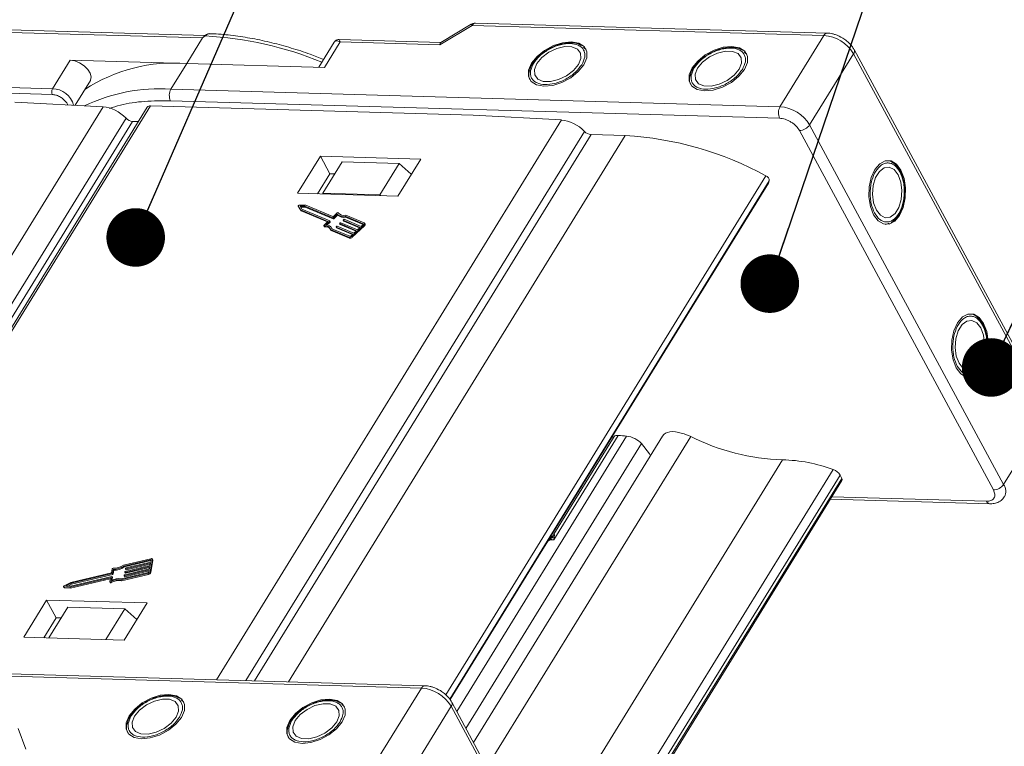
# Model space of a CAD drawing. Header units: millimetres. Extents: x 1995 to 3465, y 709 to 1742.
# Tile 37 of 45: x 2990 to 3074, y 1631 to 1693. Entities that reach past the tile are written whole.
import ezdxf

# ---------------------------------------------------------------- set-up
doc = ezdxf.new("R2010")
doc.units = ezdxf.units.MM
doc.styles.get("Standard").update_dxf_attribs({"font": '仿宋_GB2312.ttf', "width": 0.8})
doc.dimstyles.new('ISO-25.1', dxfattribs={"dimtxt": 6, "dimasz": 5, "dimexe": 3.5, "dimexo": 0.625, "dimgap": 1.5, "dimtad": 1, "dimtoh": 1, "dimtxsty": 'Standard', "dimcen": 2.5, "dimadec": 0, "dimazin": 0, "dimtfac": 1, "dimtmove": 0, "dimatfit": 3, "dimfxl": 0, "dimarcsym": 0})

msp = doc.modelspace()

# ---------------------------------------------------------------- linework, layer by layer
at = {"color": 7, "linetype": 'Continuous', "lineweight": 15}
for p, q in [((3006.263, 1691.843), (2977.661, 1692.665)), ((3026.316, 1691.062), (3029.079, 1692.715)), ((3028.991, 1692.813), (3026.387, 1691.255)), ((3029.079, 1692.715), (3059.095, 1691.852)), ((3059.387, 1692.049), (3029.371, 1692.912)), ((2977.738, 1692.458), (3006.058, 1691.644)), ((3006.296, 1691.81), (3006.058, 1691.644)), ((3059.095, 1691.852), (3055.346, 1685.771)), ((3006.058, 1691.644), (3004.708, 1689.455)), ((3017.307, 1691.279), (3015.982, 1689.131)), ((3016.456, 1689.117), (3017.805, 1691.306)), ((3026.403, 1691.264), (3017.729, 1691.514)), ((3017.805, 1691.306), (3026.316, 1691.062)), ((3038.731, 1690.718), (3038.575, 1690.858)), ((3038.754, 1690.703), (3038.808, 1690.63)), ((3052.442, 1690.324), (3052.287, 1690.464)), ((3052.465, 1690.309), (3052.519, 1690.236)), ((3057.874, 1684.213), (3061.623, 1690.294)), ((3061.623, 1690.294), (3078.18, 1659.61)), ((3078.225, 1659.958), (3061.668, 1690.643)), ((2994.751, 1689.741), (2993.252, 1687.308)), ((3004.708, 1689.455), (2994.751, 1689.741)), ((3003.358, 1687.265), (3004.708, 1689.455)), ((3004.708, 1689.455), (3016.456, 1689.117)), ((3034.352, 1689.618), (3034.266, 1689.498)), ((3048.063, 1689.224), (3047.977, 1689.104)), ((2964.917, 1687.628), (2993.237, 1686.814)), ((2993.252, 1687.308), (2964.932, 1688.123)), ((2995.183, 1685.887), (2996.486, 1688)), ((3055.346, 1685.771), (3003.358, 1687.265)), ((2972.024, 1637.841), (3001.607, 1685.83)), ((2990.027, 1686.163), (2997.575, 1685.76)), ((3001.607, 1685.83), (3029.161, 1685.038)), ((3055.318, 1684.781), (3003.33, 1686.276)), ((2997.575, 1685.76), (2967.809, 1637.474)), ((3001.348, 1685.722), (2971.824, 1637.83)), ((3029.161, 1685.038), (3036.709, 1684.635)), ((2970.543, 1637.756), (2999.531, 1684.78)), ((3000.097, 1684.51), (2971.301, 1637.8)), ((3000.592, 1684.496), (3000.097, 1684.51)), ((3036.709, 1684.635), (3007.254, 1636.854)), ((3074.431, 1653.528), (3057.874, 1684.213)), ((3009.77, 1636.782), (3038.665, 1683.655)), ((3039.23, 1683.385), (3010.489, 1636.761)), ((3013.403, 1636.678), (3042.145, 1683.302)), ((3042.145, 1683.302), (3039.23, 1683.385)), ((3073.56, 1653.058), (3057.003, 1683.742)), ((3016.116, 1681.551), (3014.166, 1678.389)), ((3024.685, 1681.305), (3016.116, 1681.551)), ((3016.116, 1681.551), (3016.93, 1680.042)), ((3016.339, 1678.376), (3017.988, 1681.052)), ((3022.844, 1680.912), (3017.988, 1681.052)), ((3022.844, 1680.912), (3021.195, 1678.236)), ((3022.736, 1678.142), (3024.685, 1681.305)), ((3023.881, 1680.001), (3022.844, 1680.912)), ((3016.93, 1680.042), (3015.88, 1678.339)), ((3017.358, 1680.03), (3016.93, 1680.042)), ((3065.687, 1680.092), (3065.626, 1680.227)), ((3026.826, 1635.559), (3054.141, 1679.868)), ((3027.153, 1635.199), (3054.428, 1679.442)), ((3054.357, 1679.25), (3027.18, 1635.164)), ((3027.183, 1635.161), (3054.338, 1679.212)), ((3054.338, 1679.212), (3054.357, 1679.25)), ((3054.357, 1679.25), (3054.428, 1679.442)), ((3014.166, 1678.389), (3022.736, 1678.142)), ((3016.335, 1678.326), (3016.339, 1678.376)), ((3016.339, 1678.376), (3021.195, 1678.236)), ((3021.195, 1678.236), (3021.253, 1678.185)), ((3014.225, 1677.283), (3014.265, 1677.208)), ((3014.225, 1677.282), (3014.427, 1676.955)), ((3014.266, 1677.207), (3014.225, 1677.282)), ((3014.265, 1677.208), (3014.266, 1677.207)), ((3014.266, 1677.207), (3014.468, 1676.879)), ((3014.863, 1677.366), (3014.305, 1677.358)), ((3014.792, 1677.277), (3014.382, 1677.271)), ((3014.382, 1677.271), (3014.53, 1677.03)), ((3014.427, 1676.955), (3016.767, 1675.971)), ((3014.468, 1676.879), (3014.427, 1676.955)), ((3014.428, 1677.196), (3014.833, 1677.202)), ((3014.468, 1676.879), (3016.724, 1675.93)), ((3014.53, 1677.03), (3016.913, 1676.028)), ((3017.175, 1676.275), (3014.792, 1677.277)), ((3014.833, 1677.202), (3014.792, 1677.277)), ((3014.833, 1677.202), (3017.215, 1676.2)), ((3017.183, 1676.391), (3014.863, 1677.366)), ((3017.553, 1676.606), (3017.216, 1676.287)), ((3017.54, 1676.701), (3017.224, 1676.403)), ((3017.257, 1676.212), (3017.594, 1676.53)), ((3017.594, 1676.53), (3017.553, 1676.606)), ((3017.641, 1676.704), (3017.635, 1676.714)), ((3017.635, 1676.714), (3017.641, 1676.704)), ((3016.767, 1675.971), (3016.43, 1675.652)), ((3016.911, 1675.999), (3016.574, 1675.681)), ((3016.685, 1675.672), (3016.952, 1675.924)), ((3016.952, 1675.924), (3016.911, 1675.999)), ((3016.96, 1675.947), (3016.92, 1676.023)), ((3017.215, 1676.2), (3017.175, 1676.275)), ((3017.257, 1676.212), (3017.216, 1676.287)), ((3017.763, 1675.792), (3017.804, 1675.717)), ((3019.203, 1675.184), (3017.769, 1675.787)), ((3017.81, 1675.712), (3017.769, 1675.787)), ((3017.771, 1675.816), (3017.815, 1675.857)), ((3017.81, 1675.712), (3019.16, 1675.144)), ((3017.856, 1675.869), (3019.29, 1675.266)), ((3018.068, 1676.081), (3018.109, 1676.005)), ((3019.508, 1675.472), (3018.074, 1676.075)), ((3018.115, 1676), (3018.074, 1676.075)), ((3018.076, 1676.104), (3018.12, 1676.145)), ((3018.115, 1676), (3019.465, 1675.432)), ((3018.161, 1676.158), (3019.595, 1675.555)), ((3019.773, 1675.777), (3018.229, 1676.426)), ((3018.27, 1676.351), (3018.229, 1676.426)), ((3018.27, 1676.351), (3019.77, 1675.72)), ((3019.861, 1675.859), (3018.292, 1676.519)), ((3019.595, 1675.555), (3019.769, 1675.719)), ((3019.788, 1675.75), (3019.773, 1675.777)), ((3019.939, 1675.751), (3019.898, 1675.827)), ((3064.425, 1675.738), (3064.335, 1675.728)), ((3064.45, 1675.751), (3064.65, 1675.816)), ((3016.413, 1675.605), (3016.454, 1675.53)), ((3016.488, 1675.516), (3016.447, 1675.591)), ((3016.985, 1675.284), (3018.553, 1674.624)), ((3017.026, 1675.209), (3016.985, 1675.284)), ((3017.026, 1675.209), (3018.594, 1674.549)), ((3017.104, 1675.369), (3017.063, 1675.444)), ((3017.097, 1675.356), (3018.641, 1674.707)), ((3017.458, 1675.504), (3017.499, 1675.429)), ((3018.898, 1674.896), (3017.464, 1675.499)), ((3017.505, 1675.423), (3017.464, 1675.499)), ((3017.466, 1675.528), (3017.51, 1675.569)), ((3017.505, 1675.423), (3018.855, 1674.856)), ((3017.551, 1675.581), (3018.985, 1674.978)), ((3018.724, 1674.731), (3018.898, 1674.896)), ((3018.803, 1674.698), (3019.848, 1675.686)), ((3018.843, 1674.623), (3019.889, 1675.611)), ((3018.985, 1674.978), (3019.203, 1675.184)), ((3019.29, 1675.266), (3019.508, 1675.472)), ((3019.848, 1675.686), (3019.889, 1675.611)), ((3018.553, 1674.624), (3018.594, 1674.549)), ((3018.843, 1674.623), (3018.803, 1674.698)), ((3072.744, 1667.014), (3072.683, 1667.149)), ((3071.482, 1662.66), (3071.392, 1662.649)), ((3071.507, 1662.673), (3071.707, 1662.737)), ((3078.18, 1659.61), (3074.431, 1653.528)), ((3042.253, 1657.653), (3027.758, 1634.139)), ((3045.31, 1657.648), (3029.186, 1631.492)), ((3030.324, 1629.384), (3047.728, 1657.617)), ((3041.548, 1657.714), (3036.045, 1648.787)), ((3041.192, 1657.606), (3036.057, 1649.275)), ((3041.022, 1657.611), (3041.134, 1657.512)), ((3028.533, 1632.703), (3043.516, 1657.007)), ((3043.516, 1657.007), (3044.197, 1656.131)), ((3055.555, 1655.624), (3034.551, 1621.55)), ((3044.28, 1655.976), (3044.197, 1656.131)), ((3036.816, 1617.352), (3059.897, 1654.793)), ((3037.219, 1616.605), (3060.473, 1654.328)), ((3060.626, 1654.044), (3037.372, 1616.322)), ((3037.428, 1616.218), (3060.638, 1653.868)), ((3060.473, 1654.328), (3060.626, 1654.044)), ((3059.648, 1652.262), (3073.24, 1651.872)), ((3059.773, 1652.464), (3072.96, 1652.085)), ((3035.67, 1648.772), (3035.621, 1648.827)), ((3035.696, 1648.857), (3035.67, 1648.772)), ((3036.045, 1648.787), (3035.696, 1648.857)), ((3036.084, 1649.078), (3036.045, 1648.787)), ((3035.53, 1648.696), (3033.151, 1644.837)), ((3035.67, 1648.772), (3035.53, 1648.696)), ((3036.045, 1648.787), (3035.67, 1648.772)), ((3001.637, 1647.183), (2999.323, 1646.634)), ((3001.822, 1647.071), (3001.782, 1647.147)), ((2998.342, 1646.31), (2998.281, 1645.984)), ((2998.386, 1645.948), (2998.447, 1646.275)), ((2998.447, 1646.275), (2998.487, 1646.199)), ((2999.344, 1646.559), (3001.621, 1647.098)), ((2999.344, 1646.559), (2999.385, 1646.483)), ((2999.385, 1646.483), (3001.662, 1647.023)), ((3001.531, 1646.31), (2999.417, 1645.809)), ((2999.456, 1646.02), (3001.57, 1646.521)), ((3001.586, 1646.606), (2999.471, 1646.105)), ((2999.493, 1646.372), (2999.485, 1646.33)), ((2999.486, 1646.322), (2999.527, 1646.246)), ((2999.496, 1645.945), (3001.553, 1646.432)), ((2999.51, 1646.316), (3001.625, 1646.817)), ((2999.51, 1646.316), (2999.551, 1646.24)), ((3001.64, 1646.901), (2999.526, 1646.4)), ((2999.551, 1646.24), (3001.608, 1646.728)), ((3001.57, 1646.521), (3001.531, 1646.31)), ((3001.625, 1646.817), (3001.586, 1646.606)), ((3001.601, 1646.085), (3001.788, 1647.097)), ((3001.662, 1647.023), (3001.621, 1647.098)), ((3001.671, 1647.07), (3001.64, 1646.901)), ((3001.641, 1646.009), (3001.829, 1647.022)), ((3001.788, 1647.097), (3001.829, 1647.022)), ((2994.753, 1644.745), (2998.174, 1645.555)), ((2998.306, 1645.667), (2994.792, 1644.835)), ((2994.794, 1644.669), (2998.187, 1645.473)), ((2998.281, 1645.984), (2994.831, 1645.167)), ((2994.839, 1645.088), (2998.353, 1645.92)), ((2994.88, 1645.012), (2998.394, 1645.845)), ((2998.199, 1645.541), (2998.143, 1645.236)), ((2998.195, 1645.517), (2998.174, 1645.555)), ((2998.271, 1645.327), (2998.332, 1645.653)), ((2998.371, 1645.586), (2998.33, 1645.661)), ((2998.331, 1645.354), (2998.372, 1645.578)), ((2998.332, 1645.653), (2998.372, 1645.578)), ((2998.353, 1645.92), (2998.394, 1645.845)), ((2998.427, 1645.873), (2998.386, 1645.948)), ((2998.427, 1645.873), (2998.487, 1646.199)), ((2999.089, 1645.369), (3001.402, 1645.917)), ((2999.13, 1645.293), (3001.443, 1645.841)), ((3001.418, 1646.001), (2999.141, 1645.462)), ((2999.384, 1645.781), (2999.376, 1645.739)), ((2999.377, 1645.731), (2999.418, 1645.656)), ((2999.401, 1645.725), (3001.515, 1646.226)), ((2999.401, 1645.725), (2999.442, 1645.65)), ((2999.438, 1646.077), (2999.431, 1646.035)), ((2999.432, 1646.026), (2999.472, 1645.951)), ((2999.442, 1645.65), (3001.499, 1646.137)), ((2999.456, 1646.02), (2999.496, 1645.945)), ((3001.402, 1645.917), (3001.443, 1645.841)), ((3001.515, 1646.226), (3001.484, 1646.057)), ((3001.641, 1646.009), (3001.601, 1646.085)), ((2994.199, 1644.798), (2994.239, 1644.723)), ((2994.225, 1644.784), (2994.753, 1644.745)), ((2994.266, 1644.709), (2994.225, 1644.784)), ((2994.831, 1645.167), (2994.239, 1644.862)), ((2994.266, 1644.709), (2994.794, 1644.669)), ((2994.404, 1644.864), (2994.839, 1645.088)), ((2994.792, 1644.835), (2994.404, 1644.864)), ((2994.568, 1644.852), (2994.88, 1645.012)), ((2994.794, 1644.669), (2994.753, 1644.745)), ((2994.839, 1645.088), (2994.88, 1645.012)), ((2998.145, 1645.219), (2998.186, 1645.144)), ((2998.26, 1645.142), (2998.219, 1645.218)), ((2999.13, 1645.293), (2999.089, 1645.369)), ((2992.752, 1643.651), (2990.803, 1640.489)), ((3001.322, 1643.405), (2992.752, 1643.651)), ((2992.752, 1643.651), (2993.566, 1642.142)), ((2992.945, 1640.427), (2994.565, 1643.055)), ((2999.421, 1642.915), (2994.565, 1643.055)), ((2999.421, 1642.915), (2997.801, 1640.288)), ((2999.372, 1640.243), (3001.322, 1643.405)), ((3000.458, 1642.004), (2999.421, 1642.915)), ((2992.517, 1640.44), (2993.566, 1642.142)), ((2993.566, 1642.142), (2993.995, 1642.13)), ((2990.803, 1640.489), (2999.372, 1640.243)), ((2972.767, 1637.641), (3024.755, 1636.146)), ((3025.046, 1636.343), (2973.058, 1637.837)), ((3024.755, 1636.146), (3021.006, 1630.065)), ((3004.39, 1635.012), (3004.235, 1635.152)), ((3004.414, 1634.996), (3004.468, 1634.924)), ((3018.101, 1634.618), (3017.946, 1634.758)), ((3018.125, 1634.602), (3018.179, 1634.53)), ((3023.534, 1628.506), (3027.283, 1634.588)), ((3027.283, 1634.588), (3043.84, 1603.903)), ((3043.884, 1604.252), (3027.328, 1634.937)), ((3000.012, 1633.912), (2999.926, 1633.792)), ((3013.723, 1633.518), (3013.637, 1633.398)), ((2990.99, 1630.928), (2990.326, 1632.68))]:
    msp.add_line(p, q, dxfattribs=at)
at = {"color": 7, "linetype": 'Continuous', "lineweight": 15, "flags": 128}
for points in [[(3006.296, 1691.81), (3006.283, 1691.818), (3006.272, 1691.824), (3006.261, 1691.828), (3006.252, 1691.83), (3006.245, 1691.83), (3006.239, 1691.827), (3006.239, 1691.827)], [(3037.538, 1691.308), (3036.792, 1691.235), (3036.005, 1690.984), (3035.253, 1690.578), (3034.611, 1690.058), (3034.14, 1689.475), (3033.888, 1688.886), (3033.878, 1688.348), (3034.113, 1687.914), (3034.568, 1687.626), (3035.199, 1687.514), (3035.945, 1687.587), (3036.732, 1687.838), (3037.483, 1688.244), (3038.126, 1688.764), (3038.597, 1689.347), (3038.849, 1689.936), (3038.859, 1690.475), (3038.624, 1690.908), (3038.169, 1691.196), (3037.538, 1691.308)], [(3034.597, 1689.462), (3034.386, 1688.943), (3034.414, 1688.481), (3034.678, 1688.13), (3035.145, 1687.935), (3035.76, 1687.917), (3036.449, 1688.079), (3037.128, 1688.403), (3037.715, 1688.847), (3038.139, 1689.36), (3038.351, 1689.879), (3038.323, 1690.342), (3038.059, 1690.692), (3037.592, 1690.888), (3036.977, 1690.905), (3036.288, 1690.743), (3035.609, 1690.42), (3035.022, 1689.975), (3034.597, 1689.462)], [(3051.249, 1690.914), (3050.503, 1690.841), (3049.716, 1690.59), (3048.965, 1690.184), (3048.322, 1689.664), (3047.852, 1689.081), (3047.599, 1688.491), (3047.59, 1687.953), (3047.824, 1687.52), (3048.279, 1687.232), (3048.91, 1687.119), (3049.656, 1687.193), (3050.443, 1687.444), (3051.195, 1687.85), (3051.837, 1688.37), (3052.308, 1688.953), (3052.56, 1689.542), (3052.57, 1690.08), (3052.335, 1690.514), (3051.88, 1690.802), (3051.249, 1690.914)], [(3048.309, 1689.068), (3048.097, 1688.549), (3048.125, 1688.086), (3048.389, 1687.736), (3048.856, 1687.54), (3049.471, 1687.523), (3050.16, 1687.685), (3050.839, 1688.008), (3051.426, 1688.453), (3051.851, 1688.966), (3052.062, 1689.485), (3052.034, 1689.947), (3051.77, 1690.298), (3051.303, 1690.493), (3050.688, 1690.511), (3049.999, 1690.349), (3049.321, 1690.025), (3048.733, 1689.581), (3048.309, 1689.068)], [(2996.486, 1688), (2996.505, 1688.035), (2996.558, 1688.307), (2996.475, 1688.625), (2996.265, 1688.955), (2995.95, 1689.261), (2995.565, 1689.51), (2995.15, 1689.676), (2994.751, 1689.741)], [(3065.669, 1680.348), (3065.284, 1680.861), (3064.823, 1681.139), (3064.33, 1681.153), (3063.854, 1680.902), (3063.44, 1680.412), (3063.131, 1679.73), (3062.955, 1678.922), (3062.93, 1678.068), (3063.059, 1677.252), (3063.329, 1676.553), (3063.714, 1676.04), (3064.175, 1675.762), (3064.668, 1675.748), (3065.144, 1675.998), (3065.557, 1676.489), (3065.867, 1677.171), (3066.043, 1677.979), (3066.067, 1678.832), (3065.938, 1679.649), (3065.669, 1680.348)], [(3065.429, 1679.959), (3065.085, 1680.401), (3064.67, 1680.608), (3064.235, 1680.555), (3063.832, 1680.248), (3063.509, 1679.724), (3063.305, 1679.047), (3063.246, 1678.297), (3063.337, 1677.566), (3063.569, 1676.942), (3063.913, 1676.5), (3064.327, 1676.293), (3064.763, 1676.346), (3065.166, 1676.653), (3065.489, 1677.177), (3065.692, 1677.854), (3065.752, 1678.603), (3065.66, 1679.334), (3065.429, 1679.959)], [(3014.225, 1677.282), (3014.222, 1677.293), (3014.224, 1677.305), (3014.23, 1677.318), (3014.241, 1677.33), (3014.255, 1677.341), (3014.272, 1677.35), (3014.289, 1677.356), (3014.305, 1677.358)], [(3017.54, 1676.701), (3017.552, 1676.711), (3017.565, 1676.719), (3017.58, 1676.724), (3017.595, 1676.728), (3017.608, 1676.728), (3017.62, 1676.726), (3017.629, 1676.721), (3017.635, 1676.714)], [(3016.913, 1676.028), (3016.917, 1676.026), (3016.919, 1676.023), (3016.921, 1676.02), (3016.921, 1676.016), (3016.92, 1676.012), (3016.918, 1676.008), (3016.915, 1676.003), (3016.911, 1675.999)], [(3017.769, 1675.787), (3017.766, 1675.789), (3017.763, 1675.792), (3017.762, 1675.795), (3017.762, 1675.799), (3017.762, 1675.803), (3017.764, 1675.807), (3017.767, 1675.812), (3017.771, 1675.816)], [(3018.074, 1676.075), (3018.071, 1676.077), (3018.068, 1676.08), (3018.067, 1676.083), (3018.067, 1676.087), (3018.067, 1676.091), (3018.069, 1676.096), (3018.072, 1676.1), (3018.076, 1676.104)], [(3019.769, 1675.719), (3019.777, 1675.728), (3019.783, 1675.736), (3019.787, 1675.745), (3019.789, 1675.753), (3019.788, 1675.761), (3019.785, 1675.768), (3019.78, 1675.773), (3019.773, 1675.777)], [(3019.861, 1675.859), (3019.881, 1675.847), (3019.896, 1675.831), (3019.904, 1675.811), (3019.906, 1675.788), (3019.901, 1675.763), (3019.889, 1675.737), (3019.872, 1675.711), (3019.848, 1675.686)], [(3016.447, 1675.591), (3016.434, 1675.592), (3016.423, 1675.596), (3016.416, 1675.602), (3016.411, 1675.61), (3016.411, 1675.62), (3016.414, 1675.63), (3016.42, 1675.642), (3016.43, 1675.652)], [(3017.114, 1675.349), (3017.113, 1675.35), (3017.104, 1675.369)], [(3017.464, 1675.499), (3017.461, 1675.501), (3017.458, 1675.504), (3017.457, 1675.507), (3017.457, 1675.511), (3017.457, 1675.515), (3017.459, 1675.519), (3017.462, 1675.524), (3017.466, 1675.528)], [(3072.726, 1667.269), (3072.341, 1667.783), (3071.88, 1668.06), (3071.387, 1668.074), (3070.911, 1667.824), (3070.497, 1667.334), (3070.188, 1666.651), (3070.012, 1665.844), (3069.987, 1664.99), (3070.116, 1664.173), (3070.386, 1663.474), (3070.771, 1662.961), (3071.232, 1662.684), (3071.725, 1662.669), (3072.201, 1662.92), (3072.614, 1663.41), (3072.924, 1664.092), (3073.1, 1664.9), (3073.124, 1665.754), (3072.995, 1666.57), (3072.726, 1667.269)], [(3072.486, 1666.88), (3072.142, 1667.322), (3071.727, 1667.53), (3071.292, 1667.476), (3070.889, 1667.169), (3070.566, 1666.646), (3070.362, 1665.968), (3070.303, 1665.219), (3070.394, 1664.488), (3070.626, 1663.864), (3070.97, 1663.421), (3071.384, 1663.214), (3071.82, 1663.267), (3072.223, 1663.574), (3072.546, 1664.098), (3072.749, 1664.775), (3072.809, 1665.525), (3072.717, 1666.256), (3072.486, 1666.88)], [(3001.637, 1647.183), (3001.67, 1647.188), (3001.702, 1647.189), (3001.73, 1647.184), (3001.753, 1647.175), (3001.772, 1647.161), (3001.784, 1647.143), (3001.789, 1647.121), (3001.788, 1647.097)], [(2999.485, 1646.33), (2999.485, 1646.326), (2999.486, 1646.322), (2999.488, 1646.319), (2999.491, 1646.317), (2999.495, 1646.315), (2999.5, 1646.315), (2999.505, 1646.315), (2999.51, 1646.316)], [(3001.621, 1647.098), (3001.632, 1647.1), (3001.643, 1647.1), (3001.652, 1647.099), (3001.66, 1647.096), (3001.666, 1647.091), (3001.67, 1647.085), (3001.672, 1647.078), (3001.671, 1647.07)], [(2998.174, 1645.555), (2998.18, 1645.556), (2998.185, 1645.556), (2998.19, 1645.556), (2998.193, 1645.554), (2998.196, 1645.552), (2998.199, 1645.549), (2998.199, 1645.545), (2998.199, 1645.541)], [(2998.332, 1645.653), (2998.332, 1645.657), (2998.331, 1645.661), (2998.329, 1645.664), (2998.326, 1645.666), (2998.322, 1645.668), (2998.317, 1645.668), (2998.312, 1645.668), (2998.306, 1645.667)], [(2999.376, 1645.739), (2999.376, 1645.735), (2999.377, 1645.732), (2999.379, 1645.729), (2999.382, 1645.726), (2999.386, 1645.725), (2999.39, 1645.724), (2999.395, 1645.724), (2999.401, 1645.725)], [(2999.431, 1646.035), (2999.43, 1646.031), (2999.431, 1646.027), (2999.433, 1646.024), (2999.436, 1646.022), (2999.44, 1646.02), (2999.445, 1646.019), (2999.45, 1646.019), (2999.456, 1646.02)], [(2994.225, 1644.784), (2994.212, 1644.787), (2994.202, 1644.794), (2994.197, 1644.803), (2994.197, 1644.815), (2994.201, 1644.827), (2994.211, 1644.84), (2994.224, 1644.852), (2994.239, 1644.862)], [(2998.219, 1645.218), (2998.205, 1645.211), (2998.19, 1645.207), (2998.176, 1645.205), (2998.163, 1645.207), (2998.153, 1645.211), (2998.146, 1645.217), (2998.143, 1645.226), (2998.143, 1645.236)], [(2998.186, 1645.144), (2998.187, 1645.142), (2998.194, 1645.135), (2998.204, 1645.131), (2998.216, 1645.13), (2998.231, 1645.131), (2998.245, 1645.135), (2998.26, 1645.142)], [(3000.858, 1631.807), (3001.604, 1631.881), (3002.391, 1632.132), (3003.143, 1632.538), (3003.786, 1633.058), (3004.256, 1633.641), (3004.508, 1634.23), (3004.518, 1634.768), (3004.284, 1635.202), (3003.829, 1635.49), (3003.198, 1635.602), (3002.452, 1635.529), (3001.665, 1635.278), (3000.913, 1634.872), (3000.27, 1634.352), (2999.8, 1633.769), (2999.548, 1633.179), (2999.538, 1632.641), (2999.772, 1632.207), (3000.227, 1631.92), (3000.858, 1631.807)], [(3000.257, 1633.756), (3000.046, 1633.237), (3000.074, 1632.774), (3000.337, 1632.424), (3000.805, 1632.228), (3001.42, 1632.211), (3002.108, 1632.373), (3002.787, 1632.696), (3003.374, 1633.141), (3003.799, 1633.654), (3004.01, 1634.173), (3003.982, 1634.635), (3003.719, 1634.986), (3003.251, 1635.181), (3002.636, 1635.199), (3001.948, 1635.036), (3001.269, 1634.713), (3000.682, 1634.269), (3000.257, 1633.756)], [(3014.569, 1631.413), (3015.315, 1631.486), (3016.102, 1631.738), (3016.854, 1632.144), (3017.497, 1632.663), (3017.967, 1633.247), (3018.22, 1633.836), (3018.229, 1634.374), (3017.995, 1634.808), (3017.54, 1635.095), (3016.909, 1635.208), (3016.163, 1635.135), (3015.376, 1634.883), (3014.624, 1634.478), (3013.982, 1633.958), (3013.511, 1633.375), (3013.259, 1632.785), (3013.249, 1632.247), (3013.483, 1631.813), (3013.938, 1631.526), (3014.569, 1631.413)], [(3013.968, 1633.362), (3013.757, 1632.843), (3013.785, 1632.38), (3014.048, 1632.03), (3014.516, 1631.834), (3015.131, 1631.817), (3015.819, 1631.979), (3016.498, 1632.302), (3017.085, 1632.747), (3017.51, 1633.26), (3017.721, 1633.779), (3017.693, 1634.241), (3017.43, 1634.591), (3016.962, 1634.787), (3016.347, 1634.805), (3015.659, 1634.642), (3014.98, 1634.319), (3014.393, 1633.874), (3013.968, 1633.362)]]:
    msp.add_lwpolyline(points, dxfattribs=at)
at = {"color": 7, "linetype": 'Continuous', "lineweight": 15}
for centre, radius, start, end in [((3028.895, 1692.637), 0.2, 22.84994, 61.18051), ((3029.396, 1692.561), 0.352, 94.04353, 153.96822), ((3004.743, 1661.692), 30.158, 67.56558, 87.04686), ((3059.401, 1691.714), 0.336, 92.3508, 155.6084), ((3058.856, 1688.634), 3.227, 30.95613, 85.74517), ((3061.363, 1690.505), 0.335, 321.05186, 24.67208), ((3003.592, 1675.695), 13.805, 85.36159, 123.29608), ((2993.722, 1687.047), 0.538, 150.95613, 205.74517), ((2993.213, 1685.4), 1.909, 15.00955, 88.85439), ((3002.387, 1672.409), 14.888, 86.25928, 115.5149), ((3004.299, 1686.743), 1.076, 150.95613, 205.74517), ((3001.572, 1685.551), 0.282, 82.73307, 142.65777), ((3056.287, 1685.249), 1.076, 150.95613, 205.74517), ((3055.107, 1682.552), 3.227, 30.95613, 85.74517), ((3000.166, 1685.382), 0.874, 223.51064, 265.47631), ((3056.985, 1684.818), 1.076, 270.96032, 325.74097), ((3039.299, 1684.257), 0.874, 223.51064, 265.47631), ((3040.555, 1655.07), 28.276, 61.28356, 86.77721), ((3054.001, 1679.465), 0.427, 356.97163, 70.79034), ((3018.045, 1677.095), 0.693, 224.85727, 285.46591), ((3018.085, 1677.019), 0.693, 224.85727, 285.46591), ((3018.1, 1677.075), 0.588, 217.86047, 289.03364), ((3016.94, 1675.941), 0.021, 304.18773, 16.79947), ((3017.185, 1676.318), 0.0436, 256.65876, 316.22204), ((3017.193, 1676.433), 0.0436, 256.65876, 316.22204), ((3017.225, 1676.242), 0.0436, 256.65876, 316.22204), ((3017.814, 1675.723), 0.0121, 209.18743, 249.41863), ((3017.846, 1675.827), 0.0436, 76.65876, 136.22204), ((3018.119, 1676.011), 0.0121, 209.18743, 249.41863), ((3018.151, 1676.115), 0.0436, 76.65876, 136.22204), ((3019.818, 1675.715), 0.126, 304.18773, 16.79947), ((3016.548, 1675.143), 0.459, 17.87163, 102.66726), ((3016.481, 1675.549), 0.0337, 214.61981, 280.50709), ((3016.566, 1674.975), 0.547, 42.50939, 98.19588), ((3016.629, 1675.187), 0.497, 19.88446, 96.34019), ((3017.509, 1675.435), 0.0121, 209.18743, 249.41863), ((3017.541, 1675.539), 0.0436, 76.65876, 136.22204), ((3018.614, 1674.879), 0.262, 256.65876, 316.22204), ((3018.654, 1674.804), 0.262, 256.65876, 316.22204), ((3018.661, 1674.792), 0.0872, 256.65876, 316.22204), ((3046.038, 1654.139), 3.866, 64.08459, 75.76438), ((3056.127, 1674.236), 18.621, 243.188, 268.24151), ((3055.292, 1642.484), 13.143, 69.48943, 88.85018), ((3059.543, 1653.765), 1.087, 31.14364, 70.99759), ((3060.482, 1653.946), 0.174, 333.65688, 34.35659), ((3073.542, 1654.134), 1.076, 270.96032, 325.74097), ((3073.583, 1652.941), 1.032, 332.66387, 34.71321), ((3073.285, 1652.221), 0.352, 202.73469, 262.6019), ((3035.134, 1650.3), 1.549, 291.30344, 307.87012), ((2998.426, 1646.279), 0.0895, 85.73675, 159.43857), ((2998.505, 1647.749), 1.383, 266.96732, 306.27921), ((2998.429, 1647.89), 1.616, 270.62184, 304.50109), ((2998.47, 1647.815), 1.616, 270.62184, 304.50109), ((2999.534, 1646.357), 0.0436, 100.47925, 160.04254), ((3001.758, 1647.038), 0.0725, 347.28267, 27.51386), ((2998.898, 1644.158), 1.326, 79.41771, 118.19154), ((2998.345, 1645.963), 0.0436, 280.47925, 340.04254), ((2998.36, 1645.58), 0.0121, 347.28267, 27.51386), ((2998.386, 1645.888), 0.0436, 280.47925, 340.04254), ((2999.425, 1645.767), 0.0436, 100.47925, 160.04254), ((2999.434, 1645.669), 0.021, 219.90183, 292.51357), ((2999.479, 1646.062), 0.0436, 100.47925, 160.04254), ((2999.488, 1645.964), 0.021, 219.90183, 292.51357), ((2999.543, 1646.26), 0.021, 219.90183, 292.51357), ((3001.355, 1646.174), 0.262, 280.47925, 340.04254), ((3001.402, 1646.087), 0.0872, 280.47925, 340.04254), ((3001.395, 1646.099), 0.262, 280.47925, 340.04254), ((2994.265, 1644.739), 0.0299, 212.24433, 271.76784), ((2998.843, 1644.207), 1.188, 78.0397, 121.68332), ((2998.884, 1644.131), 1.188, 78.0397, 121.68332), ((3025.06, 1636.008), 0.336, 92.3508, 155.6084), ((3024.515, 1632.928), 3.227, 30.95613, 85.74517), ((3027.012, 1634.799), 0.344, 321.97192, 24.1625)]:
    msp.add_arc(centre, radius, start, end, dxfattribs=at)
for centre, major_axis, ratio, start_param, end_param in [((3026.587, 1690.559), (-0.183, 0.703), 0.289398, 0.084261, 0.701056), ((2998.335, 1684.351), (-1.644, 1.068), 0.560949, 4.308917, 5.511142), ((3037.469, 1683.226), (-1.644, 1.068), 0.560949, 4.308917, 5.511142), ((3047.384, 1656.209), (-2.045, 1.481), 0.521136, 5.255083, 6.321956), ((3041.826, 1657.299), (-0.643, 0.289), 0.469328, 5.357196, 6.221833), ((3068.632, 1617.328), (-62.611, 28.119), 0.469328, 5.34507, 5.357196), ((3042.659, 1657.032), (-0.964, 0.433), 0.469328, 3.865638, 5.34507)]:
    msp.add_ellipse(centre, major_axis=major_axis, ratio=ratio, start_param=start_param, end_param=end_param, dxfattribs=at)
for points, knots in [([(3029.371, 1692.909), (3029.286, 1692.907), (3029.151, 1692.903), (3029.039, 1692.831), (3028.997, 1692.804)], [0, 0, 0, 0, 0.626203, 1, 1, 1, 1]), ([(3006.244, 1691.829), (3006.234, 1691.822), (3006.214, 1691.807), (3006.193, 1691.792), (3006.183, 1691.785)], [0, 0, 0, 0, 0.5187957, 1, 1, 1, 1]), ([(3006.626, 1692.001), (3006.592, 1691.999), (3006.517, 1691.995), (3006.383, 1691.937), (3006.294, 1691.869), (3006.239, 1691.827)], [0, 0, 0, 0, 0.248163, 0.537272, 1, 1, 1, 1]), ([(3006.66, 1692.001), (3006.657, 1692.003), (3006.625, 1692.012), (3006.561, 1691.994), (3006.47, 1691.955), (3006.383, 1691.891), (3006.324, 1691.836), (3006.296, 1691.81)], [0, 0, 0, 0, 0.0339916, 0.2864822, 0.5328764, 0.7861592, 1, 1, 1, 1]), ([(3016.399, 1689.807), (3016.016, 1689.957), (3015.094, 1690.319), (3013.616, 1690.797), (3011.967, 1691.25), (3010.305, 1691.609), (3008.655, 1691.856), (3007.434, 1691.984), (3006.785, 1691.992), (3006.66, 1691.994)], [0, 0, 0, 0, 0.114988, 0.276983, 0.443362, 0.612888, 0.784719, 0.958275, 1, 1, 1, 1]), ([(3060.701, 1691.627), (3060.492, 1691.74), (3060.202, 1691.896), (3059.761, 1692.009), (3059.53, 1692.058), (3059.392, 1692.048), (3059.387, 1692.047)], [0, 0, 0, 0, 0.488444, 0.677599, 0.988653, 1, 1, 1, 1]), ([(3017.805, 1691.306), (3017.694, 1691.352), (3017.523, 1691.423), (3017.367, 1691.37), (3017.31, 1691.28), (3017.284, 1691.239)], [0, 0, 0, 0, 0.4984129, 0.772928, 1, 1, 1, 1]), ([(3017.727, 1691.514), (3017.676, 1691.511), (3017.589, 1691.506), (3017.443, 1691.439), (3017.375, 1691.363), (3017.339, 1691.322)], [0, 0, 0, 0, 0.389383, 0.666862, 1, 1, 1, 1]), ([(3017.728, 1691.509), (3017.728, 1691.51), (3017.728, 1691.529), (3017.746, 1691.463), (3017.785, 1691.359), (3017.805, 1691.306)], [0, 0, 0, 0, 0.044563, 0.521846, 1, 1, 1, 1]), ([(3034.312, 1689.47), (3034.475, 1689.69), (3034.727, 1690.028), (3035.235, 1690.429), (3035.672, 1690.7), (3036.14, 1690.918), (3036.75, 1691.116), (3037.474, 1691.205), (3038.066, 1691.078), (3038.415, 1690.853), (3038.602, 1690.616), (3038.696, 1690.33), (3038.7, 1689.914), (3038.533, 1689.573), (3038.425, 1689.352)], [0, 0, 0, 0, 0.119721, 0.184837, 0.25, 0.315115, 0.380279, 0.5, 0.619721, 0.684837, 0.75, 0.815115, 0.880279, 1, 1, 1, 1]), ([(3038.433, 1690.987), (3038.297, 1691.052), (3038.014, 1691.187), (3037.51, 1691.238), (3037.027, 1691.2), (3036.589, 1691.107), (3036.137, 1690.962), (3035.827, 1690.808), (3035.659, 1690.725)], [0, 0, 0, 0, 0.19129, 0.397064, 0.559818, 0.686756, 0.830295, 1, 1, 1, 1]), ([(3052.144, 1690.592), (3052.008, 1690.658), (3051.725, 1690.793), (3051.221, 1690.844), (3050.739, 1690.806), (3050.3, 1690.712), (3049.848, 1690.568), (3049.538, 1690.414), (3049.37, 1690.331)], [0, 0, 0, 0, 0.19129, 0.397064, 0.559818, 0.686756, 0.830295, 1, 1, 1, 1]), ([(3061.658, 1690.64), (3061.63, 1690.696), (3061.553, 1690.854), (3061.347, 1691.102), (3061.061, 1691.386), (3060.821, 1691.547), (3060.701, 1691.627)], [0, 0, 0, 0, 0.144277, 0.402847, 0.700432, 1, 1, 1, 1]), ([(3035.659, 1690.725), (3035.435, 1690.59), (3035.12, 1690.401), (3034.733, 1690.065), (3034.502, 1689.837), (3034.386, 1689.668), (3034.352, 1689.618)], [0, 0, 0, 0, 0.431946, 0.604262, 0.884419, 1, 1, 1, 1]), ([(3048.023, 1689.076), (3048.186, 1689.295), (3048.439, 1689.634), (3048.946, 1690.035), (3049.384, 1690.306), (3049.851, 1690.524), (3050.461, 1690.722), (3051.185, 1690.811), (3051.777, 1690.684), (3052.126, 1690.459), (3052.313, 1690.222), (3052.407, 1689.936), (3052.411, 1689.52), (3052.244, 1689.179), (3052.136, 1688.958)], [0, 0, 0, 0, 0.119721, 0.184837, 0.25, 0.315115, 0.380279, 0.5, 0.619721, 0.684837, 0.75, 0.815115, 0.880279, 1, 1, 1, 1]), ([(3049.37, 1690.331), (3049.146, 1690.196), (3048.831, 1690.007), (3048.444, 1689.671), (3048.214, 1689.443), (3048.097, 1689.274), (3048.063, 1689.224)], [0, 0, 0, 0, 0.431946, 0.604262, 0.884419, 1, 1, 1, 1]), ([(3034.266, 1689.498), (3034.244, 1689.468), (3034.129, 1689.313), (3034, 1689.016), (3033.907, 1688.621), (3033.905, 1688.297), (3033.987, 1688.137), (3034.01, 1688.092)], [0, 0, 0, 0, 0.0639896, 0.3276056, 0.599709, 0.8857204, 1, 1, 1, 1]), ([(3038.425, 1689.352), (3038.262, 1689.133), (3038.009, 1688.794), (3037.502, 1688.393), (3037.064, 1688.122), (3036.597, 1687.904), (3035.987, 1687.706), (3035.263, 1687.617), (3034.671, 1687.744), (3034.322, 1687.969), (3034.135, 1688.206), (3034.041, 1688.492), (3034.037, 1688.908), (3034.204, 1689.249), (3034.312, 1689.47)], [0, 0, 0, 0, 0.119721, 0.184837, 0.25, 0.315115, 0.380279, 0.5, 0.619721, 0.684837, 0.75, 0.815115, 0.880279, 1, 1, 1, 1]), ([(3047.977, 1689.104), (3047.955, 1689.074), (3047.84, 1688.918), (3047.711, 1688.622), (3047.618, 1688.227), (3047.616, 1687.903), (3047.698, 1687.743), (3047.721, 1687.698)], [0, 0, 0, 0, 0.06399, 0.327606, 0.599709, 0.88572, 1, 1, 1, 1]), ([(3052.136, 1688.958), (3051.973, 1688.738), (3051.721, 1688.4), (3051.213, 1687.999), (3050.776, 1687.728), (3050.308, 1687.51), (3049.698, 1687.312), (3048.974, 1687.223), (3048.382, 1687.35), (3048.033, 1687.575), (3047.846, 1687.812), (3047.752, 1688.098), (3047.748, 1688.514), (3047.915, 1688.855), (3048.023, 1689.076)], [0, 0, 0, 0, 0.119721, 0.184837, 0.25, 0.315115, 0.380279, 0.5, 0.619721, 0.684837, 0.75, 0.815115, 0.880279, 1, 1, 1, 1]), ([(2993.237, 1686.814), (2993.333, 1686.803), (2993.53, 1686.783), (2993.851, 1686.651), (2994.149, 1686.458), (2994.38, 1686.228), (2994.516, 1686.04), (2994.539, 1685.942), (2994.544, 1685.922)], [0, 0, 0, 0, 0.185868, 0.382305, 0.578742, 0.76461, 0.950478, 1, 1, 1, 1]), ([(3003.33, 1686.276), (3002.59, 1686.272), (3001.087, 1686.263), (2999.341, 1686.026), (2998.417, 1685.725), (2998.11, 1685.625)], [0, 0, 0, 0, 0.392928, 0.798041, 1, 1, 1, 1]), ([(3057.003, 1683.742), (3056.92, 1683.869), (3056.791, 1684.065), (3056.522, 1684.304), (3056.288, 1684.468), (3056.036, 1684.604), (3055.702, 1684.736), (3055.469, 1684.764), (3055.318, 1684.781)], [0, 0, 0, 0, 0.239443, 0.369636, 0.5, 0.630193, 0.760557, 1, 1, 1, 1]), ([(3063.419, 1676.699), (3063.311, 1676.95), (3063.143, 1677.338), (3063.05, 1677.978), (3063.034, 1678.492), (3063.079, 1679.007), (3063.213, 1679.633), (3063.498, 1680.305), (3063.904, 1680.754), (3064.273, 1680.944), (3064.572, 1680.987), (3064.867, 1680.925), (3065.229, 1680.721), (3065.441, 1680.406), (3065.579, 1680.202)], [0, 0, 0, 0, 0.119721, 0.184837, 0.25, 0.315115, 0.380279, 0.5, 0.619721, 0.684837, 0.75, 0.815115, 0.880279, 1, 1, 1, 1]), ([(3065.626, 1680.227), (3065.611, 1680.262), (3065.533, 1680.439), (3065.341, 1680.699), (3065.045, 1680.976), (3064.773, 1681.138), (3064.602, 1681.148), (3064.559, 1681.15)], [0, 0, 0, 0, 0.0651779, 0.3334693, 0.6104021, 0.9014944, 1, 1, 1, 1]), ([(3065.579, 1680.202), (3065.687, 1679.951), (3065.854, 1679.563), (3065.948, 1678.923), (3065.963, 1678.409), (3065.919, 1677.894), (3065.785, 1677.268), (3065.5, 1676.596), (3065.094, 1676.147), (3064.725, 1675.957), (3064.426, 1675.914), (3064.131, 1675.975), (3063.769, 1676.179), (3063.556, 1676.495), (3063.419, 1676.699)], [0, 0, 0, 0, 0.119721, 0.184837, 0.25, 0.315115, 0.380279, 0.5, 0.619721, 0.684837, 0.75, 0.815115, 0.880279, 1, 1, 1, 1]), ([(3065.992, 1678.407), (3065.987, 1678.67), (3065.981, 1679.036), (3065.883, 1679.54), (3065.801, 1679.853), (3065.713, 1680.038), (3065.687, 1680.092)], [0, 0, 0, 0, 0.432034, 0.604386, 0.884605, 1, 1, 1, 1]), ([(3064.831, 1675.875), (3064.956, 1675.96), (3065.215, 1676.137), (3065.511, 1676.549), (3065.719, 1676.985), (3065.857, 1677.412), (3065.958, 1677.875), (3065.98, 1678.221), (3065.992, 1678.407)], [0, 0, 0, 0, 0.191308, 0.39709, 0.559843, 0.686792, 0.830349, 1, 1, 1, 1]), ([(3070.476, 1663.62), (3070.368, 1663.872), (3070.2, 1664.259), (3070.107, 1664.9), (3070.091, 1665.414), (3070.136, 1665.928), (3070.27, 1666.554), (3070.555, 1667.227), (3070.961, 1667.675), (3071.33, 1667.865), (3071.629, 1667.908), (3071.924, 1667.847), (3072.286, 1667.643), (3072.498, 1667.327), (3072.636, 1667.123)], [0, 0, 0, 0, 0.119721, 0.184837, 0.25, 0.315115, 0.380279, 0.5, 0.619721, 0.684837, 0.75, 0.815115, 0.880279, 1, 1, 1, 1]), ([(3072.683, 1667.149), (3072.668, 1667.183), (3072.59, 1667.36), (3072.398, 1667.62), (3072.102, 1667.898), (3071.821, 1668.063), (3071.639, 1668.072), (3071.586, 1668.074)], [0, 0, 0, 0, 0.0637263, 0.3260425, 0.5968077, 0.8814169, 1, 1, 1, 1]), ([(3072.636, 1667.123), (3072.744, 1666.872), (3072.911, 1666.484), (3073.005, 1665.844), (3073.02, 1665.33), (3072.976, 1664.816), (3072.842, 1664.189), (3072.557, 1663.517), (3072.151, 1663.068), (3071.782, 1662.879), (3071.483, 1662.835), (3071.188, 1662.897), (3070.826, 1663.101), (3070.614, 1663.416), (3070.476, 1663.62)], [0, 0, 0, 0, 0.119721, 0.184837, 0.25, 0.315115, 0.380279, 0.5, 0.619721, 0.684837, 0.75, 0.815115, 0.880279, 1, 1, 1, 1]), ([(3073.049, 1665.329), (3073.044, 1665.591), (3073.038, 1665.958), (3072.94, 1666.461), (3072.858, 1666.775), (3072.77, 1666.96), (3072.744, 1667.014)], [0, 0, 0, 0, 0.432034, 0.604386, 0.884605, 1, 1, 1, 1]), ([(3071.888, 1662.796), (3072.013, 1662.881), (3072.272, 1663.059), (3072.568, 1663.47), (3072.776, 1663.907), (3072.914, 1664.333), (3073.015, 1664.797), (3073.037, 1665.142), (3073.049, 1665.329)], [0, 0, 0, 0, 0.191308, 0.39709, 0.559843, 0.686792, 0.830349, 1, 1, 1, 1]), ([(3072.96, 1652.085), (3073.097, 1652.094), (3073.307, 1652.109), (3073.506, 1652.226), (3073.618, 1652.351), (3073.679, 1652.507), (3073.695, 1652.737), (3073.613, 1652.932), (3073.56, 1653.058)], [0, 0, 0, 0, 0.239443, 0.369636, 0.5, 0.630193, 0.760557, 1, 1, 1, 1]), ([(3073.24, 1651.873), (3073.372, 1651.876), (3073.651, 1651.883), (3074.042, 1652.025), (3074.35, 1652.228), (3074.448, 1652.418), (3074.478, 1652.477)], [0, 0, 0, 0, 0.265588, 0.558647, 0.864004, 1, 1, 1, 1]), ([(3035.696, 1648.857), (3035.682, 1648.852), (3035.656, 1648.844), (3035.632, 1648.832), (3035.621, 1648.827)], [0, 0, 0, 0, 0.559883, 1, 1, 1, 1]), ([(3036.069, 1649.278), (3036, 1649.185), (3035.888, 1649.034), (3035.723, 1648.946), (3035.66, 1648.912)], [0, 0, 0, 0, 0.614063, 1, 1, 1, 1]), ([(3036.057, 1649.275), (3036.062, 1649.278), (3036.072, 1649.283), (3036.095, 1649.227), (3036.088, 1649.137), (3036.084, 1649.078)], [0, 0, 0, 0, 0.245232, 0.5011926, 1, 1, 1, 1]), ([(3026.361, 1635.921), (3026.152, 1636.033), (3025.862, 1636.189), (3025.421, 1636.303), (3025.189, 1636.352), (3025.051, 1636.342), (3025.047, 1636.341)], [0, 0, 0, 0, 0.488444, 0.677599, 0.988653, 1, 1, 1, 1]), ([(2999.971, 1633.764), (3000.135, 1633.983), (3000.387, 1634.322), (3000.895, 1634.723), (3001.332, 1634.994), (3001.8, 1635.212), (3002.409, 1635.41), (3003.134, 1635.499), (3003.725, 1635.372), (3004.074, 1635.147), (3004.261, 1634.91), (3004.355, 1634.624), (3004.36, 1634.208), (3004.193, 1633.867), (3004.085, 1633.646)], [0, 0, 0, 0, 0.119721, 0.184837, 0.25, 0.315115, 0.380279, 0.5, 0.619721, 0.684837, 0.75, 0.815115, 0.880279, 1, 1, 1, 1]), ([(3004.093, 1635.28), (3003.956, 1635.346), (3003.673, 1635.481), (3003.169, 1635.532), (3002.687, 1635.494), (3002.249, 1635.4), (3001.797, 1635.256), (3001.487, 1635.102), (3001.319, 1635.019)], [0, 0, 0, 0, 0.19129, 0.397064, 0.559818, 0.686756, 0.830295, 1, 1, 1, 1]), ([(3027.317, 1634.934), (3027.289, 1634.991), (3027.212, 1635.148), (3027.007, 1635.396), (3026.72, 1635.68), (3026.481, 1635.84), (3026.361, 1635.921)], [0, 0, 0, 0, 0.143955, 0.402623, 0.700319, 1, 1, 1, 1]), ([(3001.319, 1635.019), (3001.094, 1634.884), (3000.78, 1634.695), (3000.392, 1634.359), (3000.162, 1634.131), (3000.046, 1633.962), (3000.012, 1633.912)], [0, 0, 0, 0, 0.431946, 0.604262, 0.884419, 1, 1, 1, 1]), ([(3013.682, 1633.37), (3013.846, 1633.589), (3014.098, 1633.928), (3014.606, 1634.329), (3015.043, 1634.6), (3015.511, 1634.818), (3016.12, 1635.015), (3016.845, 1635.105), (3017.436, 1634.978), (3017.785, 1634.753), (3017.972, 1634.516), (3018.066, 1634.23), (3018.071, 1633.814), (3017.904, 1633.473), (3017.796, 1633.252)], [0, 0, 0, 0, 0.119721, 0.184837, 0.25, 0.315115, 0.380279, 0.5, 0.619721, 0.684837, 0.75, 0.815115, 0.880279, 1, 1, 1, 1]), ([(3015.03, 1634.625), (3014.805, 1634.49), (3014.491, 1634.301), (3014.103, 1633.965), (3013.873, 1633.737), (3013.757, 1633.567), (3013.723, 1633.518)], [0, 0, 0, 0, 0.431946, 0.604262, 0.884419, 1, 1, 1, 1]), ([(3017.804, 1634.886), (3017.668, 1634.952), (3017.385, 1635.087), (3016.88, 1635.137), (3016.398, 1635.1), (3015.96, 1635.006), (3015.508, 1634.861), (3015.198, 1634.708), (3015.03, 1634.625)], [0, 0, 0, 0, 0.19129, 0.397064, 0.559818, 0.686756, 0.830295, 1, 1, 1, 1]), ([(2999.926, 1633.792), (2999.903, 1633.762), (2999.789, 1633.606), (2999.66, 1633.31), (2999.565, 1632.914), (2999.572, 1632.545), (2999.68, 1632.346), (2999.727, 1632.26)], [0, 0, 0, 0, 0.0580233, 0.29706, 0.5437928, 0.8031368, 1, 1, 1, 1]), ([(3004.085, 1633.646), (3003.921, 1633.426), (3003.669, 1633.088), (3003.161, 1632.687), (3002.724, 1632.416), (3002.256, 1632.198), (3001.647, 1632), (3000.922, 1631.911), (3000.331, 1632.038), (2999.982, 1632.263), (2999.795, 1632.5), (2999.701, 1632.786), (2999.696, 1633.202), (2999.863, 1633.543), (2999.971, 1633.764)], [0, 0, 0, 0, 0.119721, 0.184837, 0.25, 0.315115, 0.380279, 0.5, 0.619721, 0.684837, 0.75, 0.815115, 0.880279, 1, 1, 1, 1]), ([(3013.637, 1633.398), (3013.615, 1633.368), (3013.5, 1633.212), (3013.371, 1632.916), (3013.275, 1632.519), (3013.287, 1632.129), (3013.407, 1631.912), (3013.465, 1631.807)], [0, 0, 0, 0, 0.055607, 0.284691, 0.52115, 0.769695, 1, 1, 1, 1]), ([(3017.796, 1633.252), (3017.632, 1633.032), (3017.38, 1632.693), (3016.872, 1632.292), (3016.435, 1632.022), (3015.967, 1631.803), (3015.358, 1631.606), (3014.633, 1631.517), (3014.042, 1631.644), (3013.693, 1631.869), (3013.506, 1632.106), (3013.412, 1632.392), (3013.407, 1632.807), (3013.574, 1633.149), (3013.682, 1633.37)], [0, 0, 0, 0, 0.119721, 0.184837, 0.25, 0.315115, 0.380279, 0.5, 0.619721, 0.684837, 0.75, 0.815115, 0.880279, 1, 1, 1, 1]), ([(2970.135, 1632.095), (2970.901, 1632.044), (2972.457, 1631.938), (2974.957, 1631.463), (2977.366, 1630.797), (2979.623, 1629.987), (2981.693, 1629.096), (2983.747, 1628.062), (2986.433, 1626.503), (2988.966, 1624.715), (2991.255, 1622.766), (2992.978, 1621.107), (2994.641, 1619.248), (2996.15, 1617.225), (2997.368, 1615.219), (2998.311, 1613.221), (2998.971, 1611.222), (2999.293, 1609.402), (2999.336, 1607.791), (2999.166, 1606.387), (2998.786, 1605.07), (2997.996, 1603.453), (2996.801, 1602.088), (2995.252, 1601.022), (2993.812, 1600.318), (2992.058, 1599.771), (2989.999, 1599.427), (2988.51, 1599.41), (2987.776, 1599.401)], [0, 0, 0, 0, 0.038862, 0.078912, 0.1200677, 0.1522272, 0.1843815, 0.2172151, 0.2500433, 0.3156185, 0.347778, 0.3799323, 0.4210926, 0.4611415, 0.5, 0.5388632, 0.578912, 0.6200677, 0.6522272, 0.6843815, 0.7172151, 0.7500433, 0.8156185, 0.847778, 0.8799323, 0.9210926, 0.9611404, 1, 1, 1, 1])]:
    msp.add_open_spline(points, degree=3, knots=knots, dxfattribs=at)
msp.add_open_spline([(3006.058, 1691.644), (3006.084, 1691.682), (3006.136, 1691.757), (3006.2, 1691.795), (3006.232, 1691.815)], degree=3, dxfattribs=at)

# ---------------------------------------------------------------- leaders
at = {"color": 5, "lineweight": 9}
for points in [[(3000.355, 1674.609), (3012.996, 1703.649), (3021.474, 1703.649)], [(3054.475, 1670.666), (3065.721, 1703.754), (3074.198, 1703.754)], [(3073.371, 1663.512), (3088.962, 1696.046), (3097.44, 1696.046)]]:
    msp.add_leader(points, dimstyle='ISO-25.1', override={"dimgap": 1.5, "dimtad": 0, "dimldrblk": 'Dot'}, dxfattribs=at)

doc.saveas('drawing.dxf')
